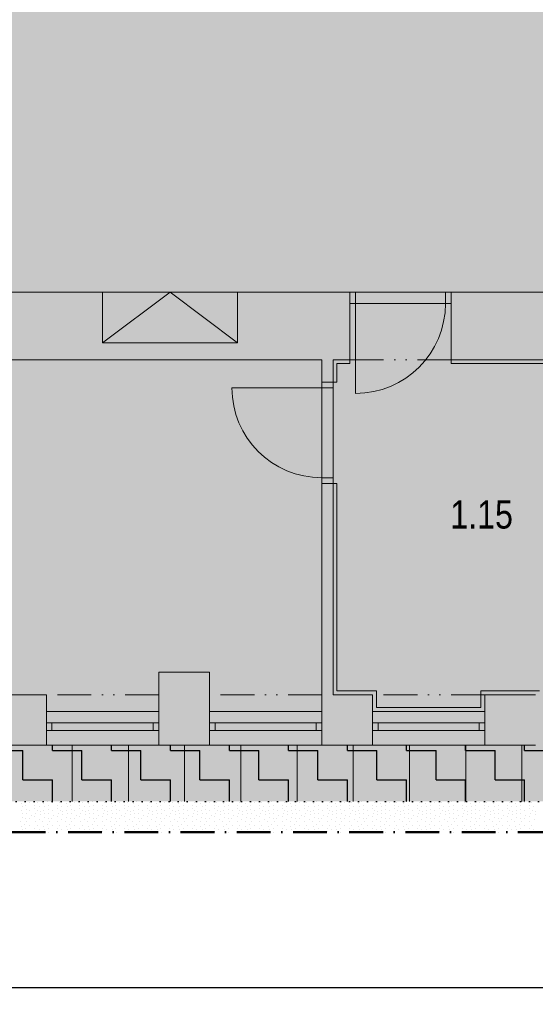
# Model space of a CAD drawing. Header units: millimetres. Extents: x -211955 to 157391, y -241491 to 94238.
# Tile 74 of 138: x 9685 to 14271, y -60008 to -51249. Entities that reach past the tile are written whole.
import ezdxf

# ---------------------------------------------------------------- set-up
doc = ezdxf.new("R2010")
doc.units = ezdxf.units.MM
doc.header["$PDMODE"] = 65
for name, pattern in [('Cerchovana_1', [500, 300, -100, 0, -100]), ('JIS_09_15', [600, 300, -100, 0, -100, 0, -100]), ('Teckovana 0.5x_2', [80, 0, -80])]:
    doc.linetypes.add(name, pattern=pattern)
for name, color, linetype, lineweight in [('XR$2$PŮDORYS 1.NP - STÁVAJÍCÍ_1', 7, 'Continuous', 25), ('XR$3$SITUACE - BOURÁNÍ_1', 7, 'Continuous', 25), ('XR$4$SITUACE - BOURÁNÍ - KOTY_1', 7, 'Continuous', 25)]:
    doc.layers.add(name, color=color, linetype=linetype, lineweight=lineweight)
doc.styles.add('ARIAL', font='ARIAL.TTF')
doc.styles.add('ARIALNARROW', font='ARIALN.TTF')
doc.dimstyles.new('DIMSTYLE_4', dxfattribs={"dimtxt": 250, "dimasz": 300, "dimexe": 0, "dimexo": 0, "dimgap": 125, "dimtad": 2, "dimlfac": 0.001, "dimrnd": 0.05, "dimzin": 4, "dimdsep": 46, "dimtxsty": 'ARIALNARROW', "dimblk1": 'ALL_ML_STRICH', "dimblk2": 'ALL_ML_STRICH', "dimsah": 1, "dimcen": 0, "dimclrd": 6, "dimclre": 6, "dimclrt": 6, "dimadec": 0, "dimazin": 0, "dimtfac": 1, "dimtdec": 0, "dimtix": 1, "dimtmove": 2, "dimatfit": 3, "dimfxl": 0, "dimtzin": 0, "dimlwd": 0, "dimlwe": 18, "dimarcsym": 0})

# ---------------------------------------------------------------- blocks, each defined once
blk = doc.blocks.new('VZOR_0')
at = {"layer": 'XR$3$SITUACE - BOURÁNÍ_1', "color": 204, "linetype": 'Continuous', "lineweight": 13}
for p, q in [((9697.4, -58225.8), (9697.4, -58225.8)), ((9728, -58208.4), (9728, -58208.4)), ((9740, -58240), (9740, -58240)), ((9776.2, -58217.2), (9776.2, -58217.2)), ((9820, -58240), (9820, -58240)), ((9839.6, -58215.6), (9839.6, -58215.6)), ((9897.4, -58225.8), (9897.4, -58225.8)), ((9928, -58208.4), (9928, -58208.4)), ((9940, -58240), (9940, -58240)), ((9976.2, -58217.2), (9976.2, -58217.2)), ((10020, -58240), (10020, -58240)), ((10039.6, -58215.6), (10039.6, -58215.6)), ((10097.4, -58225.8), (10097.4, -58225.8)), ((10128, -58208.4), (10128, -58208.4)), ((10140, -58240), (10140, -58240)), ((10176.2, -58217.2), (10176.2, -58217.2)), ((10220, -58240), (10220, -58240)), ((10239.6, -58215.6), (10239.6, -58215.6)), ((10297.4, -58225.8), (10297.4, -58225.8)), ((10328, -58208.4), (10328, -58208.4)), ((10340, -58240), (10340, -58240)), ((10376.2, -58217.2), (10376.2, -58217.2)), ((10420, -58240), (10420, -58240)), ((10439.6, -58215.6), (10439.6, -58215.6)), ((10497.4, -58225.8), (10497.4, -58225.8)), ((10528, -58208.4), (10528, -58208.4)), ((10540, -58240), (10540, -58240)), ((10576.2, -58217.2), (10576.2, -58217.2)), ((10620, -58240), (10620, -58240)), ((10639.6, -58215.6), (10639.6, -58215.6)), ((10697.4, -58225.8), (10697.4, -58225.8)), ((10728, -58208.4), (10728, -58208.4)), ((10740, -58240), (10740, -58240)), ((10776.2, -58217.2), (10776.2, -58217.2)), ((10820, -58240), (10820, -58240)), ((10839.6, -58215.6), (10839.6, -58215.6)), ((10897.4, -58225.8), (10897.4, -58225.8)), ((10928, -58208.4), (10928, -58208.4)), ((10940, -58240), (10940, -58240)), ((10976.2, -58217.2), (10976.2, -58217.2)), ((11020, -58240), (11020, -58240)), ((11039.6, -58215.6), (11039.6, -58215.6)), ((11097.4, -58225.8), (11097.4, -58225.8)), ((11128, -58208.4), (11128, -58208.4)), ((11140, -58240), (11140, -58240)), ((11176.2, -58217.2), (11176.2, -58217.2)), ((11220, -58240), (11220, -58240)), ((11239.6, -58215.6), (11239.6, -58215.6)), ((11297.4, -58225.8), (11297.4, -58225.8)), ((11328, -58208.4), (11328, -58208.4)), ((11340, -58240), (11340, -58240)), ((11376.2, -58217.2), (11376.2, -58217.2)), ((11420, -58240), (11420, -58240)), ((11439.6, -58215.6), (11439.6, -58215.6)), ((11497.4, -58225.8), (11497.4, -58225.8)), ((11528, -58208.4), (11528, -58208.4)), ((11540, -58240), (11540, -58240)), ((11576.2, -58217.2), (11576.2, -58217.2)), ((11620, -58240), (11620, -58240)), ((11639.6, -58215.6), (11639.6, -58215.6)), ((11697.4, -58225.8), (11697.4, -58225.8)), ((11728, -58208.4), (11728, -58208.4)), ((11740, -58240), (11740, -58240)), ((11776.2, -58217.2), (11776.2, -58217.2)), ((11820, -58240), (11820, -58240)), ((11839.6, -58215.6), (11839.6, -58215.6)), ((11897.4, -58225.8), (11897.4, -58225.8)), ((11928, -58208.4), (11928, -58208.4)), ((11940, -58240), (11940, -58240)), ((11976.2, -58217.2), (11976.2, -58217.2)), ((12020, -58240), (12020, -58240)), ((12039.6, -58215.6), (12039.6, -58215.6)), ((12097.4, -58225.8), (12097.4, -58225.8)), ((12128, -58208.4), (12128, -58208.4)), ((12140, -58240), (12140, -58240)), ((12176.2, -58217.2), (12176.2, -58217.2)), ((12220, -58240), (12220, -58240)), ((12239.6, -58215.6), (12239.6, -58215.6)), ((12297.4, -58225.8), (12297.4, -58225.8)), ((12328, -58208.4), (12328, -58208.4)), ((12340, -58240), (12340, -58240)), ((12376.2, -58217.2), (12376.2, -58217.2)), ((12420, -58240), (12420, -58240)), ((12439.6, -58215.6), (12439.6, -58215.6)), ((12497.4, -58225.8), (12497.4, -58225.8)), ((12528, -58208.4), (12528, -58208.4)), ((12540, -58240), (12540, -58240)), ((12576.2, -58217.2), (12576.2, -58217.2)), ((12620, -58240), (12620, -58240)), ((12639.6, -58215.6), (12639.6, -58215.6)), ((12697.4, -58225.8), (12697.4, -58225.8)), ((12728, -58208.4), (12728, -58208.4)), ((12740, -58240), (12740, -58240)), ((12776.2, -58217.2), (12776.2, -58217.2)), ((12820, -58240), (12820, -58240)), ((12839.6, -58215.6), (12839.6, -58215.6)), ((12897.4, -58225.8), (12897.4, -58225.8)), ((12928, -58208.4), (12928, -58208.4)), ((12940, -58240), (12940, -58240)), ((12976.2, -58217.2), (12976.2, -58217.2)), ((13020, -58240), (13020, -58240)), ((13039.6, -58215.6), (13039.6, -58215.6)), ((13097.4, -58225.8), (13097.4, -58225.8)), ((13128, -58208.4), (13128, -58208.4)), ((13140, -58240), (13140, -58240)), ((13176.2, -58217.2), (13176.2, -58217.2)), ((13220, -58240), (13220, -58240)), ((13239.6, -58215.6), (13239.6, -58215.6)), ((13297.4, -58225.8), (13297.4, -58225.8)), ((13328, -58208.4), (13328, -58208.4)), ((13340, -58240), (13340, -58240)), ((13376.2, -58217.2), (13376.2, -58217.2)), ((13420, -58240), (13420, -58240)), ((13439.6, -58215.6), (13439.6, -58215.6)), ((13497.4, -58225.8), (13497.4, -58225.8)), ((13528, -58208.4), (13528, -58208.4)), ((13540, -58240), (13540, -58240)), ((13576.2, -58217.2), (13576.2, -58217.2)), ((13620, -58240), (13620, -58240)), ((13639.6, -58215.6), (13639.6, -58215.6)), ((13697.4, -58225.8), (13697.4, -58225.8)), ((13728, -58208.4), (13728, -58208.4)), ((13740, -58240), (13740, -58240)), ((13776.2, -58217.2), (13776.2, -58217.2)), ((13820, -58240), (13820, -58240)), ((13839.6, -58215.6), (13839.6, -58215.6)), ((13897.4, -58225.8), (13897.4, -58225.8)), ((13928, -58208.4), (13928, -58208.4)), ((13940, -58240), (13940, -58240)), ((13976.2, -58217.2), (13976.2, -58217.2)), ((14020, -58240), (14020, -58240)), ((14039.6, -58215.6), (14039.6, -58215.6)), ((14097.4, -58225.8), (14097.4, -58225.8)), ((14128, -58208.4), (14128, -58208.4)), ((14140, -58240), (14140, -58240)), ((14176.2, -58217.2), (14176.2, -58217.2)), ((14220, -58240), (14220, -58240)), ((14239.6, -58215.6), (14239.6, -58215.6)), ((9700, -58280), (9700, -58280)), ((9706.8, -58253), (9706.8, -58253)), ((9707, -58307), (9707, -58307)), ((9741.8, -58276.4), (9741.8, -58276.4)), ((9742.8, -58311.8), (9742.8, -58311.8)), ((9775.4, -58284.6), (9775.4, -58284.6)), ((9787, -58329.6), (9787, -58329.6)), ((9820.6, -58268), (9820.6, -58268)), ((9828.8, -58310.4), (9828.8, -58310.4)), ((9843.4, -58287.8), (9843.4, -58287.8)), ((9856.8, -58252.4), (9856.8, -58252.4)), ((9868.8, -58319.8), (9868.8, -58319.8)), ((9869.8, -58290), (9869.8, -58290)), ((9900, -58280), (9900, -58280)), ((9906.8, -58253), (9906.8, -58253)), ((9907, -58307), (9907, -58307)), ((9941.8, -58276.4), (9941.8, -58276.4)), ((9942.8, -58311.8), (9942.8, -58311.8)), ((9975.4, -58284.6), (9975.4, -58284.6)), ((9987, -58329.6), (9987, -58329.6)), ((10020.6, -58268), (10020.6, -58268)), ((10028.8, -58310.4), (10028.8, -58310.4)), ((10043.4, -58287.8), (10043.4, -58287.8)), ((10056.8, -58252.4), (10056.8, -58252.4)), ((10068.8, -58319.8), (10068.8, -58319.8)), ((10069.8, -58290), (10069.8, -58290)), ((10100, -58280), (10100, -58280)), ((10106.8, -58253), (10106.8, -58253)), ((10107, -58307), (10107, -58307)), ((10141.8, -58276.4), (10141.8, -58276.4)), ((10142.8, -58311.8), (10142.8, -58311.8)), ((10175.4, -58284.6), (10175.4, -58284.6)), ((10187, -58329.6), (10187, -58329.6)), ((10220.6, -58268), (10220.6, -58268)), ((10228.8, -58310.4), (10228.8, -58310.4)), ((10243.4, -58287.8), (10243.4, -58287.8)), ((10256.8, -58252.4), (10256.8, -58252.4)), ((10268.8, -58319.8), (10268.8, -58319.8)), ((10269.8, -58290), (10269.8, -58290)), ((10300, -58280), (10300, -58280)), ((10306.8, -58253), (10306.8, -58253)), ((10307, -58307), (10307, -58307)), ((10341.8, -58276.4), (10341.8, -58276.4)), ((10342.8, -58311.8), (10342.8, -58311.8)), ((10375.4, -58284.6), (10375.4, -58284.6)), ((10387, -58329.6), (10387, -58329.6)), ((10420.6, -58268), (10420.6, -58268)), ((10428.8, -58310.4), (10428.8, -58310.4)), ((10443.4, -58287.8), (10443.4, -58287.8)), ((10456.8, -58252.4), (10456.8, -58252.4)), ((10468.8, -58319.8), (10468.8, -58319.8)), ((10469.8, -58290), (10469.8, -58290)), ((10500, -58280), (10500, -58280)), ((10506.8, -58253), (10506.8, -58253)), ((10507, -58307), (10507, -58307)), ((10541.8, -58276.4), (10541.8, -58276.4)), ((10542.8, -58311.8), (10542.8, -58311.8)), ((10575.4, -58284.6), (10575.4, -58284.6)), ((10587, -58329.6), (10587, -58329.6)), ((10620.6, -58268), (10620.6, -58268)), ((10628.8, -58310.4), (10628.8, -58310.4)), ((10643.4, -58287.8), (10643.4, -58287.8)), ((10656.8, -58252.4), (10656.8, -58252.4)), ((10668.8, -58319.8), (10668.8, -58319.8)), ((10669.8, -58290), (10669.8, -58290)), ((10700, -58280), (10700, -58280)), ((10706.8, -58253), (10706.8, -58253)), ((10707, -58307), (10707, -58307)), ((10741.8, -58276.4), (10741.8, -58276.4)), ((10742.8, -58311.8), (10742.8, -58311.8)), ((10775.4, -58284.6), (10775.4, -58284.6)), ((10787, -58329.6), (10787, -58329.6)), ((10820.6, -58268), (10820.6, -58268)), ((10828.8, -58310.4), (10828.8, -58310.4)), ((10843.4, -58287.8), (10843.4, -58287.8)), ((10856.8, -58252.4), (10856.8, -58252.4)), ((10868.8, -58319.8), (10868.8, -58319.8)), ((10869.8, -58290), (10869.8, -58290)), ((10900, -58280), (10900, -58280)), ((10906.8, -58253), (10906.8, -58253)), ((10907, -58307), (10907, -58307)), ((10941.8, -58276.4), (10941.8, -58276.4)), ((10942.8, -58311.8), (10942.8, -58311.8)), ((10975.4, -58284.6), (10975.4, -58284.6)), ((10987, -58329.6), (10987, -58329.6)), ((11020.6, -58268), (11020.6, -58268)), ((11028.8, -58310.4), (11028.8, -58310.4)), ((11043.4, -58287.8), (11043.4, -58287.8)), ((11056.8, -58252.4), (11056.8, -58252.4)), ((11068.8, -58319.8), (11068.8, -58319.8)), ((11069.8, -58290), (11069.8, -58290)), ((11100, -58280), (11100, -58280)), ((11106.8, -58253), (11106.8, -58253)), ((11107, -58307), (11107, -58307)), ((11141.8, -58276.4), (11141.8, -58276.4)), ((11142.8, -58311.8), (11142.8, -58311.8)), ((11175.4, -58284.6), (11175.4, -58284.6)), ((11187, -58329.6), (11187, -58329.6)), ((11220.6, -58268), (11220.6, -58268)), ((11228.8, -58310.4), (11228.8, -58310.4)), ((11243.4, -58287.8), (11243.4, -58287.8)), ((11256.8, -58252.4), (11256.8, -58252.4)), ((11268.8, -58319.8), (11268.8, -58319.8)), ((11269.8, -58290), (11269.8, -58290)), ((11300, -58280), (11300, -58280)), ((11306.8, -58253), (11306.8, -58253)), ((11307, -58307), (11307, -58307)), ((11341.8, -58276.4), (11341.8, -58276.4)), ((11342.8, -58311.8), (11342.8, -58311.8)), ((11375.4, -58284.6), (11375.4, -58284.6)), ((11387, -58329.6), (11387, -58329.6)), ((11420.6, -58268), (11420.6, -58268)), ((11428.8, -58310.4), (11428.8, -58310.4)), ((11443.4, -58287.8), (11443.4, -58287.8)), ((11456.8, -58252.4), (11456.8, -58252.4)), ((11468.8, -58319.8), (11468.8, -58319.8)), ((11469.8, -58290), (11469.8, -58290)), ((11500, -58280), (11500, -58280)), ((11506.8, -58253), (11506.8, -58253)), ((11507, -58307), (11507, -58307)), ((11541.8, -58276.4), (11541.8, -58276.4)), ((11542.8, -58311.8), (11542.8, -58311.8)), ((11575.4, -58284.6), (11575.4, -58284.6)), ((11587, -58329.6), (11587, -58329.6)), ((11620.6, -58268), (11620.6, -58268)), ((11628.8, -58310.4), (11628.8, -58310.4)), ((11643.4, -58287.8), (11643.4, -58287.8)), ((11656.8, -58252.4), (11656.8, -58252.4)), ((11668.8, -58319.8), (11668.8, -58319.8)), ((11669.8, -58290), (11669.8, -58290)), ((11700, -58280), (11700, -58280)), ((11706.8, -58253), (11706.8, -58253)), ((11707, -58307), (11707, -58307)), ((11741.8, -58276.4), (11741.8, -58276.4)), ((11742.8, -58311.8), (11742.8, -58311.8)), ((11775.4, -58284.6), (11775.4, -58284.6)), ((11787, -58329.6), (11787, -58329.6)), ((11820.6, -58268), (11820.6, -58268)), ((11828.8, -58310.4), (11828.8, -58310.4)), ((11843.4, -58287.8), (11843.4, -58287.8)), ((11856.8, -58252.4), (11856.8, -58252.4)), ((11868.8, -58319.8), (11868.8, -58319.8)), ((11869.8, -58290), (11869.8, -58290)), ((11900, -58280), (11900, -58280)), ((11906.8, -58253), (11906.8, -58253)), ((11907, -58307), (11907, -58307)), ((11941.8, -58276.4), (11941.8, -58276.4)), ((11942.8, -58311.8), (11942.8, -58311.8)), ((11975.4, -58284.6), (11975.4, -58284.6)), ((11987, -58329.6), (11987, -58329.6)), ((12020.6, -58268), (12020.6, -58268)), ((12028.8, -58310.4), (12028.8, -58310.4)), ((12043.4, -58287.8), (12043.4, -58287.8)), ((12056.8, -58252.4), (12056.8, -58252.4)), ((12068.8, -58319.8), (12068.8, -58319.8)), ((12069.8, -58290), (12069.8, -58290)), ((12100, -58280), (12100, -58280)), ((12106.8, -58253), (12106.8, -58253)), ((12107, -58307), (12107, -58307)), ((12141.8, -58276.4), (12141.8, -58276.4)), ((12142.8, -58311.8), (12142.8, -58311.8)), ((12175.4, -58284.6), (12175.4, -58284.6)), ((12187, -58329.6), (12187, -58329.6)), ((12220.6, -58268), (12220.6, -58268)), ((12228.8, -58310.4), (12228.8, -58310.4)), ((12243.4, -58287.8), (12243.4, -58287.8)), ((12256.8, -58252.4), (12256.8, -58252.4)), ((12268.8, -58319.8), (12268.8, -58319.8)), ((12269.8, -58290), (12269.8, -58290)), ((12300, -58280), (12300, -58280)), ((12306.8, -58253), (12306.8, -58253)), ((12307, -58307), (12307, -58307)), ((12341.8, -58276.4), (12341.8, -58276.4)), ((12342.8, -58311.8), (12342.8, -58311.8)), ((12375.4, -58284.6), (12375.4, -58284.6)), ((12387, -58329.6), (12387, -58329.6)), ((12420.6, -58268), (12420.6, -58268)), ((12428.8, -58310.4), (12428.8, -58310.4)), ((12443.4, -58287.8), (12443.4, -58287.8)), ((12456.8, -58252.4), (12456.8, -58252.4)), ((12468.8, -58319.8), (12468.8, -58319.8)), ((12469.8, -58290), (12469.8, -58290)), ((12500, -58280), (12500, -58280)), ((12506.8, -58253), (12506.8, -58253)), ((12507, -58307), (12507, -58307)), ((12541.8, -58276.4), (12541.8, -58276.4)), ((12542.8, -58311.8), (12542.8, -58311.8)), ((12575.4, -58284.6), (12575.4, -58284.6)), ((12587, -58329.6), (12587, -58329.6)), ((12620.6, -58268), (12620.6, -58268)), ((12628.8, -58310.4), (12628.8, -58310.4)), ((12643.4, -58287.8), (12643.4, -58287.8)), ((12656.8, -58252.4), (12656.8, -58252.4)), ((12668.8, -58319.8), (12668.8, -58319.8)), ((12669.8, -58290), (12669.8, -58290)), ((12700, -58280), (12700, -58280)), ((12706.8, -58253), (12706.8, -58253)), ((12707, -58307), (12707, -58307)), ((12741.8, -58276.4), (12741.8, -58276.4)), ((12742.8, -58311.8), (12742.8, -58311.8)), ((12775.4, -58284.6), (12775.4, -58284.6)), ((12787, -58329.6), (12787, -58329.6)), ((12820.6, -58268), (12820.6, -58268)), ((12828.8, -58310.4), (12828.8, -58310.4)), ((12843.4, -58287.8), (12843.4, -58287.8)), ((12856.8, -58252.4), (12856.8, -58252.4)), ((12868.8, -58319.8), (12868.8, -58319.8)), ((12869.8, -58290), (12869.8, -58290)), ((12900, -58280), (12900, -58280)), ((12906.8, -58253), (12906.8, -58253)), ((12907, -58307), (12907, -58307)), ((12941.8, -58276.4), (12941.8, -58276.4)), ((12942.8, -58311.8), (12942.8, -58311.8)), ((12975.4, -58284.6), (12975.4, -58284.6)), ((12987, -58329.6), (12987, -58329.6)), ((13020.6, -58268), (13020.6, -58268)), ((13028.8, -58310.4), (13028.8, -58310.4)), ((13043.4, -58287.8), (13043.4, -58287.8)), ((13056.8, -58252.4), (13056.8, -58252.4)), ((13068.8, -58319.8), (13068.8, -58319.8)), ((13069.8, -58290), (13069.8, -58290)), ((13100, -58280), (13100, -58280)), ((13106.8, -58253), (13106.8, -58253)), ((13107, -58307), (13107, -58307)), ((13141.8, -58276.4), (13141.8, -58276.4)), ((13142.8, -58311.8), (13142.8, -58311.8)), ((13175.4, -58284.6), (13175.4, -58284.6)), ((13187, -58329.6), (13187, -58329.6)), ((13220.6, -58268), (13220.6, -58268)), ((13228.8, -58310.4), (13228.8, -58310.4)), ((13243.4, -58287.8), (13243.4, -58287.8)), ((13256.8, -58252.4), (13256.8, -58252.4)), ((13268.8, -58319.8), (13268.8, -58319.8)), ((13269.8, -58290), (13269.8, -58290)), ((13300, -58280), (13300, -58280)), ((13306.8, -58253), (13306.8, -58253)), ((13307, -58307), (13307, -58307)), ((13341.8, -58276.4), (13341.8, -58276.4)), ((13342.8, -58311.8), (13342.8, -58311.8)), ((13375.4, -58284.6), (13375.4, -58284.6)), ((13387, -58329.6), (13387, -58329.6)), ((13420.6, -58268), (13420.6, -58268)), ((13428.8, -58310.4), (13428.8, -58310.4)), ((13443.4, -58287.8), (13443.4, -58287.8)), ((13456.8, -58252.4), (13456.8, -58252.4)), ((13468.8, -58319.8), (13468.8, -58319.8)), ((13469.8, -58290), (13469.8, -58290)), ((13500, -58280), (13500, -58280)), ((13506.8, -58253), (13506.8, -58253)), ((13507, -58307), (13507, -58307)), ((13541.8, -58276.4), (13541.8, -58276.4)), ((13542.8, -58311.8), (13542.8, -58311.8)), ((13575.4, -58284.6), (13575.4, -58284.6)), ((13587, -58329.6), (13587, -58329.6)), ((13620.6, -58268), (13620.6, -58268)), ((13628.8, -58310.4), (13628.8, -58310.4)), ((13643.4, -58287.8), (13643.4, -58287.8)), ((13656.8, -58252.4), (13656.8, -58252.4)), ((13668.8, -58319.8), (13668.8, -58319.8)), ((13669.8, -58290), (13669.8, -58290)), ((13700, -58280), (13700, -58280)), ((13706.8, -58253), (13706.8, -58253)), ((13707, -58307), (13707, -58307)), ((13741.8, -58276.4), (13741.8, -58276.4)), ((13742.8, -58311.8), (13742.8, -58311.8)), ((13775.4, -58284.6), (13775.4, -58284.6)), ((13787, -58329.6), (13787, -58329.6)), ((13820.6, -58268), (13820.6, -58268)), ((13828.8, -58310.4), (13828.8, -58310.4)), ((13843.4, -58287.8), (13843.4, -58287.8)), ((13856.8, -58252.4), (13856.8, -58252.4)), ((13868.8, -58319.8), (13868.8, -58319.8)), ((13869.8, -58290), (13869.8, -58290)), ((13900, -58280), (13900, -58280)), ((13906.8, -58253), (13906.8, -58253)), ((13907, -58307), (13907, -58307)), ((13941.8, -58276.4), (13941.8, -58276.4)), ((13942.8, -58311.8), (13942.8, -58311.8)), ((13975.4, -58284.6), (13975.4, -58284.6)), ((13987, -58329.6), (13987, -58329.6)), ((14020.6, -58268), (14020.6, -58268)), ((14028.8, -58310.4), (14028.8, -58310.4)), ((14043.4, -58287.8), (14043.4, -58287.8)), ((14056.8, -58252.4), (14056.8, -58252.4)), ((14068.8, -58319.8), (14068.8, -58319.8)), ((14069.8, -58290), (14069.8, -58290)), ((14100, -58280), (14100, -58280)), ((14106.8, -58253), (14106.8, -58253)), ((14107, -58307), (14107, -58307)), ((14141.8, -58276.4), (14141.8, -58276.4)), ((14142.8, -58311.8), (14142.8, -58311.8)), ((14175.4, -58284.6), (14175.4, -58284.6)), ((14187, -58329.6), (14187, -58329.6)), ((14220.6, -58268), (14220.6, -58268)), ((14228.8, -58310.4), (14228.8, -58310.4)), ((14243.4, -58287.8), (14243.4, -58287.8)), ((14256.8, -58252.4), (14256.8, -58252.4)), ((14268.8, -58319.8), (14268.8, -58319.8)), ((14269.8, -58290), (14269.8, -58290)), ((9690.2, -58380.8), (9690.2, -58380.8)), ((9705.4, -58348.4), (9705.4, -58348.4)), ((9728, -58408.4), (9728, -58408.4)), ((9739.8, -58351.8), (9739.8, -58351.8)), ((9748.8, -58384.8), (9748.8, -58384.8)), ((9772, -58358.6), (9772, -58358.6)), ((9776.2, -58417.2), (9776.2, -58417.2)), ((9820, -58340), (9820, -58340)), ((9821.8, -58386), (9821.8, -58386)), ((9839.6, -58415.6), (9839.6, -58415.6)), ((9860, -58360), (9860, -58360)), ((9890.2, -58380.8), (9890.2, -58380.8)), ((9905.4, -58348.4), (9905.4, -58348.4)), ((9928, -58408.4), (9928, -58408.4)), ((9939.8, -58351.8), (9939.8, -58351.8)), ((9948.8, -58384.8), (9948.8, -58384.8)), ((9972, -58358.6), (9972, -58358.6)), ((9976.2, -58417.2), (9976.2, -58417.2)), ((10020, -58340), (10020, -58340)), ((10021.8, -58386), (10021.8, -58386)), ((10039.6, -58415.6), (10039.6, -58415.6)), ((10060, -58360), (10060, -58360)), ((10090.2, -58380.8), (10090.2, -58380.8)), ((10105.4, -58348.4), (10105.4, -58348.4)), ((10128, -58408.4), (10128, -58408.4)), ((10139.8, -58351.8), (10139.8, -58351.8)), ((10148.8, -58384.8), (10148.8, -58384.8)), ((10172, -58358.6), (10172, -58358.6)), ((10176.2, -58417.2), (10176.2, -58417.2)), ((10220, -58340), (10220, -58340)), ((10221.8, -58386), (10221.8, -58386)), ((10239.6, -58415.6), (10239.6, -58415.6)), ((10260, -58360), (10260, -58360)), ((10290.2, -58380.8), (10290.2, -58380.8)), ((10305.4, -58348.4), (10305.4, -58348.4)), ((10328, -58408.4), (10328, -58408.4)), ((10339.8, -58351.8), (10339.8, -58351.8)), ((10348.8, -58384.8), (10348.8, -58384.8)), ((10372, -58358.6), (10372, -58358.6)), ((10376.2, -58417.2), (10376.2, -58417.2)), ((10420, -58340), (10420, -58340)), ((10421.8, -58386), (10421.8, -58386)), ((10439.6, -58415.6), (10439.6, -58415.6)), ((10460, -58360), (10460, -58360)), ((10490.2, -58380.8), (10490.2, -58380.8)), ((10505.4, -58348.4), (10505.4, -58348.4)), ((10528, -58408.4), (10528, -58408.4)), ((10539.8, -58351.8), (10539.8, -58351.8)), ((10548.8, -58384.8), (10548.8, -58384.8)), ((10572, -58358.6), (10572, -58358.6)), ((10576.2, -58417.2), (10576.2, -58417.2)), ((10620, -58340), (10620, -58340)), ((10621.8, -58386), (10621.8, -58386)), ((10639.6, -58415.6), (10639.6, -58415.6)), ((10660, -58360), (10660, -58360)), ((10690.2, -58380.8), (10690.2, -58380.8)), ((10705.4, -58348.4), (10705.4, -58348.4)), ((10728, -58408.4), (10728, -58408.4)), ((10739.8, -58351.8), (10739.8, -58351.8)), ((10748.8, -58384.8), (10748.8, -58384.8)), ((10772, -58358.6), (10772, -58358.6)), ((10776.2, -58417.2), (10776.2, -58417.2)), ((10820, -58340), (10820, -58340)), ((10821.8, -58386), (10821.8, -58386)), ((10839.6, -58415.6), (10839.6, -58415.6)), ((10860, -58360), (10860, -58360)), ((10890.2, -58380.8), (10890.2, -58380.8)), ((10905.4, -58348.4), (10905.4, -58348.4)), ((10928, -58408.4), (10928, -58408.4)), ((10939.8, -58351.8), (10939.8, -58351.8)), ((10948.8, -58384.8), (10948.8, -58384.8)), ((10972, -58358.6), (10972, -58358.6)), ((10976.2, -58417.2), (10976.2, -58417.2)), ((11020, -58340), (11020, -58340)), ((11021.8, -58386), (11021.8, -58386)), ((11039.6, -58415.6), (11039.6, -58415.6)), ((11060, -58360), (11060, -58360)), ((11090.2, -58380.8), (11090.2, -58380.8)), ((11105.4, -58348.4), (11105.4, -58348.4)), ((11128, -58408.4), (11128, -58408.4)), ((11139.8, -58351.8), (11139.8, -58351.8)), ((11148.8, -58384.8), (11148.8, -58384.8)), ((11172, -58358.6), (11172, -58358.6)), ((11176.2, -58417.2), (11176.2, -58417.2)), ((11220, -58340), (11220, -58340)), ((11221.8, -58386), (11221.8, -58386)), ((11239.6, -58415.6), (11239.6, -58415.6)), ((11260, -58360), (11260, -58360)), ((11290.2, -58380.8), (11290.2, -58380.8)), ((11305.4, -58348.4), (11305.4, -58348.4)), ((11328, -58408.4), (11328, -58408.4)), ((11339.8, -58351.8), (11339.8, -58351.8)), ((11348.8, -58384.8), (11348.8, -58384.8)), ((11372, -58358.6), (11372, -58358.6)), ((11376.2, -58417.2), (11376.2, -58417.2)), ((11420, -58340), (11420, -58340)), ((11421.8, -58386), (11421.8, -58386)), ((11439.6, -58415.6), (11439.6, -58415.6)), ((11460, -58360), (11460, -58360)), ((11490.2, -58380.8), (11490.2, -58380.8)), ((11505.4, -58348.4), (11505.4, -58348.4)), ((11528, -58408.4), (11528, -58408.4)), ((11539.8, -58351.8), (11539.8, -58351.8)), ((11548.8, -58384.8), (11548.8, -58384.8)), ((11572, -58358.6), (11572, -58358.6)), ((11576.2, -58417.2), (11576.2, -58417.2)), ((11620, -58340), (11620, -58340)), ((11621.8, -58386), (11621.8, -58386)), ((11639.6, -58415.6), (11639.6, -58415.6)), ((11660, -58360), (11660, -58360)), ((11690.2, -58380.8), (11690.2, -58380.8)), ((11705.4, -58348.4), (11705.4, -58348.4)), ((11728, -58408.4), (11728, -58408.4)), ((11739.8, -58351.8), (11739.8, -58351.8)), ((11748.8, -58384.8), (11748.8, -58384.8)), ((11772, -58358.6), (11772, -58358.6)), ((11776.2, -58417.2), (11776.2, -58417.2)), ((11820, -58340), (11820, -58340)), ((11821.8, -58386), (11821.8, -58386)), ((11839.6, -58415.6), (11839.6, -58415.6)), ((11860, -58360), (11860, -58360)), ((11890.2, -58380.8), (11890.2, -58380.8)), ((11905.4, -58348.4), (11905.4, -58348.4)), ((11928, -58408.4), (11928, -58408.4)), ((11939.8, -58351.8), (11939.8, -58351.8)), ((11948.8, -58384.8), (11948.8, -58384.8)), ((11972, -58358.6), (11972, -58358.6)), ((11976.2, -58417.2), (11976.2, -58417.2)), ((12020, -58340), (12020, -58340)), ((12021.8, -58386), (12021.8, -58386)), ((12039.6, -58415.6), (12039.6, -58415.6)), ((12060, -58360), (12060, -58360)), ((12090.2, -58380.8), (12090.2, -58380.8)), ((12105.4, -58348.4), (12105.4, -58348.4)), ((12128, -58408.4), (12128, -58408.4)), ((12139.8, -58351.8), (12139.8, -58351.8)), ((12148.8, -58384.8), (12148.8, -58384.8)), ((12172, -58358.6), (12172, -58358.6)), ((12176.2, -58417.2), (12176.2, -58417.2)), ((12220, -58340), (12220, -58340)), ((12221.8, -58386), (12221.8, -58386)), ((12239.6, -58415.6), (12239.6, -58415.6)), ((12260, -58360), (12260, -58360)), ((12290.2, -58380.8), (12290.2, -58380.8)), ((12305.4, -58348.4), (12305.4, -58348.4)), ((12328, -58408.4), (12328, -58408.4)), ((12339.8, -58351.8), (12339.8, -58351.8)), ((12348.8, -58384.8), (12348.8, -58384.8)), ((12372, -58358.6), (12372, -58358.6)), ((12376.2, -58417.2), (12376.2, -58417.2)), ((12420, -58340), (12420, -58340)), ((12421.8, -58386), (12421.8, -58386)), ((12439.6, -58415.6), (12439.6, -58415.6)), ((12460, -58360), (12460, -58360)), ((12490.2, -58380.8), (12490.2, -58380.8)), ((12505.4, -58348.4), (12505.4, -58348.4)), ((12528, -58408.4), (12528, -58408.4)), ((12539.8, -58351.8), (12539.8, -58351.8)), ((12548.8, -58384.8), (12548.8, -58384.8)), ((12572, -58358.6), (12572, -58358.6)), ((12576.2, -58417.2), (12576.2, -58417.2)), ((12620, -58340), (12620, -58340)), ((12621.8, -58386), (12621.8, -58386)), ((12639.6, -58415.6), (12639.6, -58415.6)), ((12660, -58360), (12660, -58360)), ((12690.2, -58380.8), (12690.2, -58380.8)), ((12705.4, -58348.4), (12705.4, -58348.4)), ((12728, -58408.4), (12728, -58408.4)), ((12739.8, -58351.8), (12739.8, -58351.8)), ((12748.8, -58384.8), (12748.8, -58384.8)), ((12772, -58358.6), (12772, -58358.6)), ((12776.2, -58417.2), (12776.2, -58417.2)), ((12820, -58340), (12820, -58340)), ((12821.8, -58386), (12821.8, -58386)), ((12839.6, -58415.6), (12839.6, -58415.6)), ((12860, -58360), (12860, -58360)), ((12890.2, -58380.8), (12890.2, -58380.8)), ((12905.4, -58348.4), (12905.4, -58348.4)), ((12928, -58408.4), (12928, -58408.4)), ((12939.8, -58351.8), (12939.8, -58351.8)), ((12948.8, -58384.8), (12948.8, -58384.8)), ((12972, -58358.6), (12972, -58358.6)), ((12976.2, -58417.2), (12976.2, -58417.2)), ((13020, -58340), (13020, -58340)), ((13021.8, -58386), (13021.8, -58386)), ((13039.6, -58415.6), (13039.6, -58415.6)), ((13060, -58360), (13060, -58360)), ((13090.2, -58380.8), (13090.2, -58380.8)), ((13105.4, -58348.4), (13105.4, -58348.4)), ((13128, -58408.4), (13128, -58408.4)), ((13139.8, -58351.8), (13139.8, -58351.8)), ((13148.8, -58384.8), (13148.8, -58384.8)), ((13172, -58358.6), (13172, -58358.6)), ((13176.2, -58417.2), (13176.2, -58417.2)), ((13220, -58340), (13220, -58340)), ((13221.8, -58386), (13221.8, -58386)), ((13239.6, -58415.6), (13239.6, -58415.6)), ((13260, -58360), (13260, -58360)), ((13290.2, -58380.8), (13290.2, -58380.8)), ((13305.4, -58348.4), (13305.4, -58348.4)), ((13328, -58408.4), (13328, -58408.4)), ((13339.8, -58351.8), (13339.8, -58351.8)), ((13348.8, -58384.8), (13348.8, -58384.8)), ((13372, -58358.6), (13372, -58358.6)), ((13376.2, -58417.2), (13376.2, -58417.2)), ((13420, -58340), (13420, -58340)), ((13421.8, -58386), (13421.8, -58386)), ((13439.6, -58415.6), (13439.6, -58415.6)), ((13460, -58360), (13460, -58360)), ((13490.2, -58380.8), (13490.2, -58380.8)), ((13505.4, -58348.4), (13505.4, -58348.4)), ((13528, -58408.4), (13528, -58408.4)), ((13539.8, -58351.8), (13539.8, -58351.8)), ((13548.8, -58384.8), (13548.8, -58384.8)), ((13572, -58358.6), (13572, -58358.6)), ((13576.2, -58417.2), (13576.2, -58417.2)), ((13620, -58340), (13620, -58340)), ((13621.8, -58386), (13621.8, -58386)), ((13639.6, -58415.6), (13639.6, -58415.6)), ((13660, -58360), (13660, -58360)), ((13690.2, -58380.8), (13690.2, -58380.8)), ((13705.4, -58348.4), (13705.4, -58348.4)), ((13728, -58408.4), (13728, -58408.4)), ((13739.8, -58351.8), (13739.8, -58351.8)), ((13748.8, -58384.8), (13748.8, -58384.8)), ((13772, -58358.6), (13772, -58358.6)), ((13776.2, -58417.2), (13776.2, -58417.2)), ((13820, -58340), (13820, -58340)), ((13821.8, -58386), (13821.8, -58386)), ((13839.6, -58415.6), (13839.6, -58415.6)), ((13860, -58360), (13860, -58360)), ((13890.2, -58380.8), (13890.2, -58380.8)), ((13905.4, -58348.4), (13905.4, -58348.4)), ((13928, -58408.4), (13928, -58408.4)), ((13939.8, -58351.8), (13939.8, -58351.8)), ((13948.8, -58384.8), (13948.8, -58384.8)), ((13972, -58358.6), (13972, -58358.6)), ((13976.2, -58417.2), (13976.2, -58417.2)), ((14020, -58340), (14020, -58340)), ((14021.8, -58386), (14021.8, -58386)), ((14039.6, -58415.6), (14039.6, -58415.6)), ((14060, -58360), (14060, -58360)), ((14090.2, -58380.8), (14090.2, -58380.8)), ((14105.4, -58348.4), (14105.4, -58348.4)), ((14128, -58408.4), (14128, -58408.4)), ((14139.8, -58351.8), (14139.8, -58351.8)), ((14148.8, -58384.8), (14148.8, -58384.8)), ((14172, -58358.6), (14172, -58358.6)), ((14176.2, -58417.2), (14176.2, -58417.2)), ((14220, -58340), (14220, -58340)), ((14221.8, -58386), (14221.8, -58386)), ((14239.6, -58415.6), (14239.6, -58415.6)), ((14260, -58360), (14260, -58360)), ((9697.4, -58425.8), (9697.4, -58425.8)), ((9706.8, -58453), (9706.8, -58453)), ((9740, -58440), (9740, -58440)), ((9741.8, -58476.4), (9741.8, -58476.4)), ((9820, -58440), (9820, -58440)), ((9820.6, -58468), (9820.6, -58468)), ((9856.8, -58452.4), (9856.8, -58452.4)), ((9897.4, -58425.8), (9897.4, -58425.8)), ((9906.8, -58453), (9906.8, -58453)), ((9940, -58440), (9940, -58440)), ((9941.8, -58476.4), (9941.8, -58476.4)), ((10020, -58440), (10020, -58440)), ((10020.6, -58468), (10020.6, -58468)), ((10056.8, -58452.4), (10056.8, -58452.4)), ((10097.4, -58425.8), (10097.4, -58425.8)), ((10106.8, -58453), (10106.8, -58453)), ((10140, -58440), (10140, -58440)), ((10141.8, -58476.4), (10141.8, -58476.4)), ((10220, -58440), (10220, -58440)), ((10220.6, -58468), (10220.6, -58468)), ((10256.8, -58452.4), (10256.8, -58452.4)), ((10297.4, -58425.8), (10297.4, -58425.8)), ((10306.8, -58453), (10306.8, -58453)), ((10340, -58440), (10340, -58440)), ((10341.8, -58476.4), (10341.8, -58476.4)), ((10420, -58440), (10420, -58440)), ((10420.6, -58468), (10420.6, -58468)), ((10456.8, -58452.4), (10456.8, -58452.4)), ((10497.4, -58425.8), (10497.4, -58425.8)), ((10506.8, -58453), (10506.8, -58453)), ((10540, -58440), (10540, -58440)), ((10541.8, -58476.4), (10541.8, -58476.4)), ((10620, -58440), (10620, -58440)), ((10620.6, -58468), (10620.6, -58468)), ((10656.8, -58452.4), (10656.8, -58452.4)), ((10697.4, -58425.8), (10697.4, -58425.8)), ((10706.8, -58453), (10706.8, -58453)), ((10740, -58440), (10740, -58440)), ((10741.8, -58476.4), (10741.8, -58476.4)), ((10820, -58440), (10820, -58440)), ((10820.6, -58468), (10820.6, -58468)), ((10856.8, -58452.4), (10856.8, -58452.4)), ((10897.4, -58425.8), (10897.4, -58425.8)), ((10906.8, -58453), (10906.8, -58453)), ((10940, -58440), (10940, -58440)), ((10941.8, -58476.4), (10941.8, -58476.4)), ((11020, -58440), (11020, -58440)), ((11020.6, -58468), (11020.6, -58468)), ((11056.8, -58452.4), (11056.8, -58452.4)), ((11097.4, -58425.8), (11097.4, -58425.8)), ((11106.8, -58453), (11106.8, -58453)), ((11140, -58440), (11140, -58440)), ((11141.8, -58476.4), (11141.8, -58476.4)), ((11220, -58440), (11220, -58440)), ((11220.6, -58468), (11220.6, -58468)), ((11256.8, -58452.4), (11256.8, -58452.4)), ((11297.4, -58425.8), (11297.4, -58425.8)), ((11306.8, -58453), (11306.8, -58453)), ((11340, -58440), (11340, -58440)), ((11341.8, -58476.4), (11341.8, -58476.4)), ((11420, -58440), (11420, -58440)), ((11420.6, -58468), (11420.6, -58468)), ((11456.8, -58452.4), (11456.8, -58452.4)), ((11497.4, -58425.8), (11497.4, -58425.8)), ((11506.8, -58453), (11506.8, -58453)), ((11540, -58440), (11540, -58440)), ((11541.8, -58476.4), (11541.8, -58476.4)), ((11620, -58440), (11620, -58440)), ((11620.6, -58468), (11620.6, -58468)), ((11656.8, -58452.4), (11656.8, -58452.4)), ((11697.4, -58425.8), (11697.4, -58425.8)), ((11706.8, -58453), (11706.8, -58453)), ((11740, -58440), (11740, -58440)), ((11741.8, -58476.4), (11741.8, -58476.4)), ((11820, -58440), (11820, -58440)), ((11820.6, -58468), (11820.6, -58468)), ((11856.8, -58452.4), (11856.8, -58452.4)), ((11897.4, -58425.8), (11897.4, -58425.8)), ((11906.8, -58453), (11906.8, -58453)), ((11940, -58440), (11940, -58440)), ((11941.8, -58476.4), (11941.8, -58476.4)), ((12020, -58440), (12020, -58440)), ((12020.6, -58468), (12020.6, -58468)), ((12056.8, -58452.4), (12056.8, -58452.4)), ((12097.4, -58425.8), (12097.4, -58425.8)), ((12106.8, -58453), (12106.8, -58453)), ((12140, -58440), (12140, -58440)), ((12141.8, -58476.4), (12141.8, -58476.4)), ((12220, -58440), (12220, -58440)), ((12220.6, -58468), (12220.6, -58468)), ((12256.8, -58452.4), (12256.8, -58452.4)), ((12297.4, -58425.8), (12297.4, -58425.8)), ((12306.8, -58453), (12306.8, -58453)), ((12340, -58440), (12340, -58440)), ((12341.8, -58476.4), (12341.8, -58476.4)), ((12420, -58440), (12420, -58440)), ((12420.6, -58468), (12420.6, -58468)), ((12456.8, -58452.4), (12456.8, -58452.4)), ((12497.4, -58425.8), (12497.4, -58425.8)), ((12506.8, -58453), (12506.8, -58453)), ((12540, -58440), (12540, -58440)), ((12541.8, -58476.4), (12541.8, -58476.4)), ((12620, -58440), (12620, -58440)), ((12620.6, -58468), (12620.6, -58468)), ((12656.8, -58452.4), (12656.8, -58452.4)), ((12697.4, -58425.8), (12697.4, -58425.8)), ((12706.8, -58453), (12706.8, -58453)), ((12740, -58440), (12740, -58440)), ((12741.8, -58476.4), (12741.8, -58476.4)), ((12820, -58440), (12820, -58440)), ((12820.6, -58468), (12820.6, -58468)), ((12856.8, -58452.4), (12856.8, -58452.4)), ((12897.4, -58425.8), (12897.4, -58425.8)), ((12906.8, -58453), (12906.8, -58453)), ((12940, -58440), (12940, -58440)), ((12941.8, -58476.4), (12941.8, -58476.4)), ((13020, -58440), (13020, -58440)), ((13020.6, -58468), (13020.6, -58468)), ((13056.8, -58452.4), (13056.8, -58452.4)), ((13097.4, -58425.8), (13097.4, -58425.8)), ((13106.8, -58453), (13106.8, -58453)), ((13140, -58440), (13140, -58440)), ((13141.8, -58476.4), (13141.8, -58476.4)), ((13220, -58440), (13220, -58440)), ((13220.6, -58468), (13220.6, -58468)), ((13256.8, -58452.4), (13256.8, -58452.4)), ((13297.4, -58425.8), (13297.4, -58425.8)), ((13306.8, -58453), (13306.8, -58453)), ((13340, -58440), (13340, -58440)), ((13341.8, -58476.4), (13341.8, -58476.4)), ((13420, -58440), (13420, -58440)), ((13420.6, -58468), (13420.6, -58468)), ((13456.8, -58452.4), (13456.8, -58452.4)), ((13497.4, -58425.8), (13497.4, -58425.8)), ((13506.8, -58453), (13506.8, -58453)), ((13540, -58440), (13540, -58440)), ((13541.8, -58476.4), (13541.8, -58476.4)), ((13620, -58440), (13620, -58440)), ((13620.6, -58468), (13620.6, -58468)), ((13656.8, -58452.4), (13656.8, -58452.4)), ((13697.4, -58425.8), (13697.4, -58425.8)), ((13706.8, -58453), (13706.8, -58453)), ((13740, -58440), (13740, -58440)), ((13741.8, -58476.4), (13741.8, -58476.4)), ((13820, -58440), (13820, -58440)), ((13820.6, -58468), (13820.6, -58468)), ((13856.8, -58452.4), (13856.8, -58452.4)), ((13897.4, -58425.8), (13897.4, -58425.8)), ((13906.8, -58453), (13906.8, -58453)), ((13940, -58440), (13940, -58440)), ((13941.8, -58476.4), (13941.8, -58476.4)), ((14020, -58440), (14020, -58440)), ((14020.6, -58468), (14020.6, -58468)), ((14056.8, -58452.4), (14056.8, -58452.4)), ((14097.4, -58425.8), (14097.4, -58425.8)), ((14106.8, -58453), (14106.8, -58453)), ((14140, -58440), (14140, -58440)), ((14141.8, -58476.4), (14141.8, -58476.4)), ((14220, -58440), (14220, -58440)), ((14220.6, -58468), (14220.6, -58468)), ((14256.8, -58452.4), (14256.8, -58452.4))]:
    blk.add_line(p, q, dxfattribs=at)
blk = doc.blocks.new('ALL_ML_STRICH')
at = {"color": 0, "linetype": 'ByBlock', "lineweight": -2}
for p, q in [((-0.3, -0.3), (0.3, 0.3)), ((0, -0.5), (0, 0.5)), ((-1, 0), (0.5, 0))]:
    blk.add_line(p, q, dxfattribs=at)
blk = doc.blocks.new('*D83')
at = {"layer": 'DEFPOINTS', "color": 6, "linetype": 'Continuous', "lineweight": 18}
for p in [(8322, -57703.9), (23652, -57703.9), (8322, -59858.4)]:
    blk.add_point(p, dxfattribs=at)
at = {"layer": 'XR$4$SITUACE - BOURÁNÍ - KOTY_1', "color": 6, "linetype": 'Continuous', "lineweight": -2}
for p, q in [((23652, -59364.6), (23652, -59858.4)), ((8322, -59858.4), (8322, -59858.4)), ((8322, -59858.4), (23652, -59858.4))]:
    blk.add_line(p, q, dxfattribs=at)
at = {"layer": 'XR$4$SITUACE - BOURÁNÍ - KOTY_1', "color": 6, "linetype": 'Continuous', "lineweight": 18, "xscale": 300, "yscale": 300, "zscale": 300, "rotation": 180}
blk.add_blockref('ALL_ML_STRICH', (8322, -59858.4), dxfattribs=at)
at = {"layer": 'XR$4$SITUACE - BOURÁNÍ - KOTY_1', "color": 6, "linetype": 'Continuous', "lineweight": 18, "xscale": 300, "yscale": 300, "zscale": 300}
blk.add_blockref('ALL_ML_STRICH', (23652, -59858.4), dxfattribs=at)
at = {"layer": 'XR$4$SITUACE - BOURÁNÍ - KOTY_1', "color": 6, "linetype": 'Continuous', "lineweight": 18, "insert": (16022, -59633.4), "char_height": 250, "width": 1014.286, "attachment_point": 5, "style": 'ARIALNARROW'}
blk.add_mtext('\\W0.81;\\A1;{15.35}', dxfattribs=at)

msp = doc.modelspace()

# ---------------------------------------------------------------- hatches: boundary and pattern name
at = {"layer": 'XR$2$PŮDORYS 1.NP - STÁVAJÍCÍ_1', "linetype": 'Continuous', "lineweight": 25}
msp.add_hatch(color=9, dxfattribs=at).paths.add_polyline_path([(-17892.983, -57703.892), (-1182.983, -57703.892), (-1182.983, -59773.892), (6922.017, -59773.892), (6922.017, -57703.892), (23652.017, -57703.892), (23652.017, -45578.892), (17222.017, -45578.892), (17222.017, -47263.892), (-11462.983, -47263.892), (-11462.983, -45578.892), (-17892.983, -45578.892)])
at = {"layer": 'XR$3$SITUACE - BOURÁNÍ_1', "linetype": 'Continuous', "lineweight": 25}
msp.add_hatch(color=254, dxfattribs=at).paths.add_polyline_path([(8322.017, -58203.892), (24152.017, -58203.892), (24152.017, -57203.892), (23652.017, -57203.892), (23652.017, -57703.892), (8322.017, -57703.892)], flags=0)
h = msp.add_hatch(dxfattribs=at)
h.set_pattern_fill('VZOR', scale=262.5, style=0, pattern_type=2)
h.set_pattern_definition([(0, (525, 525), (262.5, 262.5), [262.5, -262.5]), (90, (525, 525), (-262.5, 262.5), [262.5, -262.5])])
h.paths.add_polyline_path([(8322.017, -58203.892), (24152.017, -58203.892), (24152.017, -57203.892), (23652.017, -57203.892), (23652.017, -57703.892), (8322.017, -57703.892)], flags=0)

# ---------------------------------------------------------------- linework, layer by layer
at = {"layer": 'XR$2$PŮDORYS 1.NP - STÁVAJÍCÍ_1', "color": 251, "linetype": 'Continuous', "lineweight": 13}
for p, q in [((10422.017, -53673.892), (9422.017, -53673.892)), ((10422.017, -54123.892), (10422.017, -53673.892)), ((10422.017, -53673.892), (11622.017, -53673.892)), ((10422.017, -54123.892), (11022.017, -53673.892)), ((11022.017, -53673.892), (11622.017, -54123.892)), ((12622.017, -53673.892), (11622.017, -53673.892)), ((11622.017, -54123.892), (11622.017, -53673.892)), ((12622.017, -54273.892), (12622.017, -53673.892)), ((12622.017, -53673.892), (13522.017, -53673.892)), ((12672.017, -53773.892), (12672.017, -53673.892)), ((13472.017, -53773.892), (13472.017, -53673.892)), ((14522.017, -53673.892), (13522.017, -53673.892)), ((13522.017, -54273.892), (13522.017, -53673.892)), ((12622.017, -53773.892), (13522.017, -53773.892)), ((12672.017, -53773.892), (12672.017, -54573.892)), ((11622.017, -54123.892), (10422.017, -54123.892)), ((12372.017, -54273.892), (9422.017, -54273.892)), ((12372.017, -54273.892), (12372.017, -54473.892)), ((12622.017, -54273.892), (12472.017, -54273.892)), ((12472.017, -54273.892), (12472.017, -54473.892)), ((12622.017, -54273.892), (12622.017, -54308.892)), ((15422.017, -54273.892), (13522.017, -54273.892)), ((13522.017, -54308.892), (13522.017, -54273.892)), ((12622.017, -54308.892), (12507.017, -54308.892)), ((12507.017, -54308.892), (12507.017, -54473.892)), ((15387.017, -54308.892), (13522.017, -54308.892)), ((12472.017, -54473.892), (12372.017, -54473.892)), ((12372.017, -55373.892), (12372.017, -54473.892)), ((12472.017, -55373.892), (12472.017, -54473.892)), ((12472.017, -54473.892), (12507.017, -54473.892)), ((12372.017, -54523.892), (11572.017, -54523.892)), ((12472.017, -54523.892), (12372.017, -54523.892)), ((12472.017, -55323.892), (12372.017, -55323.892)), ((12472.017, -55373.892), (12372.017, -55373.892)), ((12372.017, -55373.892), (12372.017, -57703.892)), ((12472.017, -55373.892), (12472.017, -57253.892)), ((12472.017, -55373.892), (12507.017, -55373.892)), ((12507.017, -55373.892), (12507.017, -57218.892)), ((11372.017, -57053.892), (10922.017, -57053.892)), ((10922.017, -57053.892), (10922.017, -57703.892)), ((11372.017, -57053.892), (11372.017, -57703.892)), ((9922.017, -57253.892), (9472.017, -57253.892)), ((9922.017, -57253.892), (9922.017, -57703.892)), ((12822.017, -57253.892), (12472.017, -57253.892)), ((12857.017, -57218.892), (12507.017, -57218.892)), ((12822.017, -57253.892), (12822.017, -57703.892)), ((12857.017, -57218.892), (12857.017, -57368.892)), ((13787.017, -57218.892), (13787.017, -57368.892)), ((14307.017, -57218.892), (13787.017, -57218.892)), ((14272.017, -57253.892), (13822.017, -57253.892)), ((13822.017, -57253.892), (13822.017, -57703.892)), ((13787.017, -57368.892), (12857.017, -57368.892)), ((10922.017, -57403.892), (9922.017, -57403.892)), ((12372.017, -57403.892), (11372.017, -57403.892)), ((13822.017, -57403.892), (12822.017, -57403.892)), ((10922.017, -57503.892), (9922.017, -57503.892)), ((9972.017, -57503.892), (9972.017, -57573.892)), ((10872.017, -57503.892), (10872.017, -57573.892)), ((12372.017, -57503.892), (11372.017, -57503.892)), ((11422.017, -57503.892), (11422.017, -57573.892)), ((12322.017, -57503.892), (12322.017, -57573.892)), ((13822.017, -57503.892), (12822.017, -57503.892)), ((12872.017, -57503.892), (12872.017, -57573.892)), ((13772.017, -57503.892), (13772.017, -57573.892)), ((10922.017, -57573.892), (9922.017, -57573.892)), ((12372.017, -57573.892), (11372.017, -57573.892)), ((13822.017, -57573.892), (12822.017, -57573.892)), ((9922.017, -57703.892), (9472.017, -57703.892)), ((10922.017, -57703.892), (9922.017, -57703.892)), ((11372.017, -57703.892), (10922.017, -57703.892)), ((12372.017, -57703.892), (11372.017, -57703.892)), ((12822.017, -57703.892), (12372.017, -57703.892)), ((13822.017, -57703.892), (12822.017, -57703.892)), ((14272.017, -57703.892), (13822.017, -57703.892))]:
    msp.add_line(p, q, dxfattribs=at)
at = {"layer": 'XR$2$PŮDORYS 1.NP - STÁVAJÍCÍ_1', "color": 251, "linetype": 'JIS_09_15', "lineweight": 13}
for p, q in [((12622.017, -54273.892), (13522.017, -54273.892)), ((10922.017, -57253.892), (9922.017, -57253.892)), ((12372.017, -57253.892), (11372.017, -57253.892)), ((13822.017, -57253.892), (12822.017, -57253.892))]:
    msp.add_line(p, q, dxfattribs=at)
at = {"layer": 'XR$2$PŮDORYS 1.NP - STÁVAJÍCÍ_1', "color": 8, "linetype": 'Continuous', "lineweight": 13}
for p, q in [((10152.017, -57703.892), (10152.017, -58203.892)), ((10652.017, -57703.892), (10652.017, -58203.892)), ((11152.017, -57703.892), (11152.017, -58203.892)), ((11652.017, -57703.892), (11652.017, -58203.892)), ((12152.017, -57703.892), (12152.017, -58203.892)), ((12652.017, -57703.892), (12652.017, -58203.892)), ((13152.017, -57703.892), (13152.017, -58203.892)), ((13652.017, -57703.892), (13652.017, -58203.892)), ((14152.017, -57703.892), (14152.017, -58203.892))]:
    msp.add_line(p, q, dxfattribs=at)
at = {"layer": 'XR$2$PŮDORYS 1.NP - STÁVAJÍCÍ_1', "color": 7, "linetype": 'Teckovana 0.5x_2', "lineweight": 25}
msp.add_line((24152.017, -58203.892), (8322.017, -58203.892), dxfattribs=at)
at = {"layer": 'XR$2$PŮDORYS 1.NP - STÁVAJÍCÍ_1', "color": 251, "linetype": 'Continuous', "lineweight": 13}
for centre, start, end in [((12672.017, -53773.892), 270, 0), ((12372.017, -54523.892), 180, 270)]:
    msp.add_arc(centre, 800, start, end, dxfattribs=at)
at = {"layer": 'XR$3$SITUACE - BOURÁNÍ_1', "color": 204, "linetype": 'Cerchovana_1', "lineweight": 50}
msp.add_line((8615.543, -58476.677), (24487.151, -58476.677), dxfattribs=at)

# ---------------------------------------------------------------- block references
at = {"layer": 'XR$3$SITUACE - BOURÁNÍ_1', "color": 204, "linetype": 'Continuous', "lineweight": 13}
msp.add_blockref('VZOR_0', (0, 0), dxfattribs=at)

# ---------------------------------------------------------------- texts
at = {"layer": 'XR$2$PŮDORYS 1.NP - STÁVAJÍCÍ_1', "color": 251, "linetype": 'Continuous', "lineweight": 25, "insert": (13514.579, -55525.849), "char_height": 250, "width": 694.58718, "attachment_point": 1, "style": 'ARIAL'}
msp.add_mtext('\\W0.82;1.15', dxfattribs=at)

# ---------------------------------------------------------------- dimensions: what is measured, and where the dimension line sits
at = {"layer": 'XR$4$SITUACE - BOURÁNÍ - KOTY_1', "color": 6, "linetype": 'Continuous', "lineweight": 18}
dim = msp.add_linear_dim(base=(23652.017, -59858.363), p1=(8322.017, -59858.363), p2=(23652.017, -59364.629), dimstyle='DIMSTYLE_4', override={"dimpost": '<>', "dimclrd": 6, "dimclre": 6, "dimclrt": 6, "dimlwd": 0, "dimlwe": 18}, dxfattribs=at)
dim.commit()
dim.dimension.update_dxf_attribs({"geometry": '*D83', "text_midpoint": (16022.017, -59633.363), "dimtype": 160})

doc.saveas('drawing.dxf')
